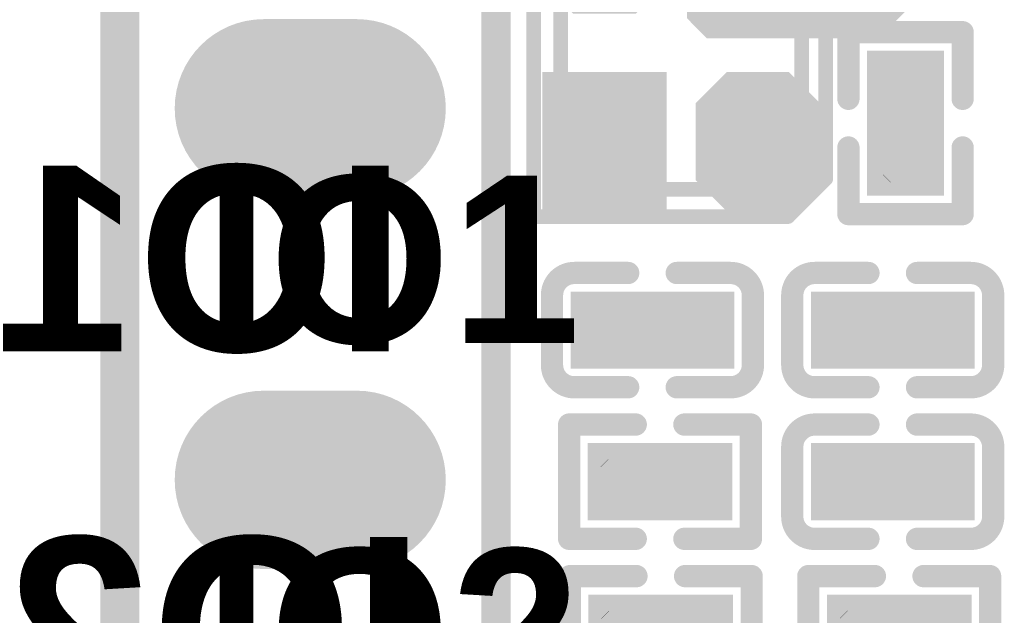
# Model space of a CAD drawing. Header units: inches. Extents: x 0.993 to 1.777, y -0.01 to 0.861.
# Tile 2 of 13: x 1.012 to 1.277, y 0.219 to 0.379. Entities that reach past the tile are written whole.
import ezdxf

# ---------------------------------------------------------------- set-up
doc = ezdxf.new("R2010")
doc.units = ezdxf.units.IN
doc.header["$MEASUREMENT"] = 0
for name, color, linetype in [('Bottom Layer', 5, 'Continuous'), ('Bottom Overlay', 54, 'Continuous'), ('Bottom Solder', 6, 'Continuous'), ('GND', 76, 'Continuous'), ('Keep-Out Layer', 6, 'Continuous'), ('Mechanical 15', 56, 'Continuous'), ('Mechanical 4', 56, 'Continuous'), ('Mechanical 5', 56, 'Continuous'), ('Multi-Layer', 9, 'Continuous'), ('Pad Holes', 156, 'Continuous'), ('Top Layer', 1, 'Continuous'), ('Top Overlay', 2, 'Continuous'), ('Top Paste', 8, 'Continuous'), ('Top Solder', 216, 'Continuous'), ('VCC', 16, 'Continuous')]:
    doc.layers.add(name, color=color, linetype=linetype)
doc.styles.add('Arial_Bold', font='txt', dxfattribs={"height": 0.2})

# ---------------------------------------------------------------- blocks, each defined once
blk = doc.blocks.new('R0201_2')
at = {"layer": 'Mechanical 4'}
blk.add_hatch(color=56, dxfattribs=at).paths.add_polyline_path([(0.01252, 0.00591), (0.01252, -0.0059), (-0.01111, -0.0059), (-0.01111, 0.00591)])
at = {"layer": 'Mechanical 5'}
for points in [[(-0.01111, 0.00591), (-0.01111, -0.0059), (-0.0052, -0.0059), (-0.0052, 0.00591)], [(0.01252, 0.00591), (0.01252, -0.0059), (0.00661, -0.0059), (0.00661, 0.00591)]]:
    blk.add_hatch(color=56, dxfattribs=at).paths.add_polyline_path(points)
at = {"layer": 'Top Layer'}
for points in [[(-0.01477, 0.00638), (-0.00284, 0.00638), (-0.00284, -0.00638), (-0.01477, -0.00638)], [(0.00425, 0.00638), (0.01618, 0.00638), (0.01618, -0.00638), (0.00425, -0.00638)]]:
    blk.add_hatch(color=1, dxfattribs=at).paths.add_polyline_path(points)
at = {"layer": 'Top Paste'}
for points in [[(-0.01477, 0.00638), (-0.00284, 0.00638), (-0.00284, -0.00638), (-0.01477, -0.00638)], [(-0.00248, 0.00543), (-0.00248, -0.00543), (-0.00343, -0.00638), (-0.01383, -0.00638), (-0.01477, -0.00543), (-0.01477, 0.00543), (-0.01383, 0.00638), (-0.00343, 0.00638)], [(0.00389, 0.00543), (0.00389, -0.00543), (0.00484, -0.00638), (0.01524, -0.00638), (0.01618, -0.00543), (0.01618, 0.00543), (0.01524, 0.00638), (0.00484, 0.00638)], [(0.00425, 0.00638), (0.01618, 0.00638), (0.01618, -0.00638), (0.00425, -0.00638)]]:
    blk.add_hatch(color=8, dxfattribs=at).paths.add_polyline_path(points)
at = {"layer": 'Top Solder'}
for points in [[(-0.01877, 0.01038), (0.00116, 0.01038), (0.00116, -0.01038), (-0.01877, -0.01038)], [(0.00025, 0.01038), (0.02018, 0.01038), (0.02018, -0.01038), (0.00025, -0.01038)]]:
    blk.add_hatch(color=216, dxfattribs=at).paths.add_polyline_path(points)
at = {"layer": 'Mechanical 15'}
blk.add_lwpolyline([(0.01665, -0.004, 0.0001, 0.0001, 0), (0.01465, -0.006, 0.0001, 0.0001, 0)], format="xyseb", dxfattribs=at)
for points in [[(0.01662, -0.004, 0.00005, 0.00005, 1), (0.01667, -0.004, 0.00005, 0.00005, 1)], [(0.01462, -0.006, 0.00005, 0.00005, 1), (0.01467, -0.006, 0.00005, 0.00005, 1)]]:
    blk.add_lwpolyline(points, format="xyseb", close=True, dxfattribs=at)
at = {"layer": 'Top Overlay'}
for points in [[(-0.02377, 0.01538, 0.006, 0.006, 0), (-0.02377, -0.01538, 0.006, 0.006, 0)], [(-0.00584, 0.01538, 0.006, 0.006, 0), (-0.02377, 0.01538, 0.006, 0.006, 0)], [(0.02518, 0.01538, 0.006, 0.006, 0), (0.00725, 0.01538, 0.006, 0.006, 0)], [(0.02518, 0.01538, 0.006, 0.006, 0), (0.02518, -0.01538, 0.006, 0.006, 0)], [(-0.00584, -0.01538, 0.006, 0.006, 0), (-0.02377, -0.01538, 0.006, 0.006, 0)], [(0.02518, -0.01538, 0.006, 0.006, 0), (0.00725, -0.01538, 0.006, 0.006, 0)]]:
    blk.add_lwpolyline(points, format="xyseb", dxfattribs=at)
for points in [[(-0.02527, 0.01538, 0.003, 0.003, 1), (-0.02227, 0.01538, 0.003, 0.003, 1)], [(-0.02527, 0.01538, 0.003, 0.003, 1), (-0.02227, 0.01538, 0.003, 0.003, 1)], [(-0.00734, 0.01538, 0.003, 0.003, 1), (-0.00434, 0.01538, 0.003, 0.003, 1)], [(0.00575, 0.01538, 0.003, 0.003, 1), (0.00875, 0.01538, 0.003, 0.003, 1)], [(0.02368, 0.01538, 0.003, 0.003, 1), (0.02668, 0.01538, 0.003, 0.003, 1)], [(0.02368, 0.01538, 0.003, 0.003, 1), (0.02668, 0.01538, 0.003, 0.003, 1)], [(-0.02527, -0.01538, 0.003, 0.003, 1), (-0.02227, -0.01538, 0.003, 0.003, 1)], [(-0.02527, -0.01538, 0.003, 0.003, 1), (-0.02227, -0.01538, 0.003, 0.003, 1)], [(-0.00734, -0.01538, 0.003, 0.003, 1), (-0.00434, -0.01538, 0.003, 0.003, 1)], [(0.00575, -0.01538, 0.003, 0.003, 1), (0.00875, -0.01538, 0.003, 0.003, 1)], [(0.02368, -0.01538, 0.003, 0.003, 1), (0.02668, -0.01538, 0.003, 0.003, 1)], [(0.02368, -0.01538, 0.003, 0.003, 1), (0.02668, -0.01538, 0.003, 0.003, 1)]]:
    blk.add_lwpolyline(points, format="xyseb", close=True, dxfattribs=at)
blk = doc.blocks.new('C0201_10')
at = {"layer": 'Mechanical 4'}
blk.add_hatch(color=56, dxfattribs=at).paths.add_polyline_path([(0.01166, 0.00521), (0.01166, -0.0066), (-0.01196, -0.0066), (-0.01196, 0.00521)])
at = {"layer": 'Mechanical 5'}
for points in [[(-0.01196, 0.00521), (-0.01196, -0.0066), (-0.00606, -0.0066), (-0.00606, 0.00521)], [(0.01166, 0.00521), (0.01166, -0.0066), (0.00576, -0.0066), (0.00576, 0.00521)]]:
    blk.add_hatch(color=56, dxfattribs=at).paths.add_polyline_path(points)
at = {"layer": 'Top Layer'}
for points in [[(-0.0182, 0.00569), (-0.00369, 0.00569), (-0.00369, -0.00707), (-0.0182, -0.00707)], [(0.00339, 0.00569), (0.0179, 0.00569), (0.0179, -0.00707), (0.00339, -0.00707)]]:
    blk.add_hatch(color=1, dxfattribs=at).paths.add_polyline_path(points)
at = {"layer": 'Top Paste'}
for points in [[(-0.0182, 0.00569), (-0.00369, 0.00569), (-0.00369, -0.00707), (-0.0182, -0.00707)], [(-0.00334, 0.00474), (-0.00334, -0.00612), (-0.00428, -0.00707), (-0.01725, -0.00707), (-0.0182, -0.00612), (-0.0182, 0.00474), (-0.01725, 0.00569), (-0.00428, 0.00569)], [(0.00304, 0.00474), (0.00304, -0.00612), (0.00398, -0.00707), (0.01695, -0.00707), (0.0179, -0.00612), (0.0179, 0.00474), (0.01695, 0.00569), (0.00398, 0.00569)], [(0.00339, 0.00569), (0.0179, 0.00569), (0.0179, -0.00707), (0.00339, -0.00707)]]:
    blk.add_hatch(color=8, dxfattribs=at).paths.add_polyline_path(points)
at = {"layer": 'Top Solder'}
for points in [[(-0.0222, 0.00969), (0.00031, 0.00969), (0.00031, -0.01107), (-0.0222, -0.01107)], [(-0.00061, 0.00969), (0.0219, 0.00969), (0.0219, -0.01107), (-0.00061, -0.01107)]]:
    blk.add_hatch(color=216, dxfattribs=at).paths.add_polyline_path(points)
at = {"layer": 'Top Overlay'}
for points in [[(-0.0272, 0.00869, 0.006, 0.006, -0.414214), (-0.0212, 0.01469, 0.006, 0.006, 0)], [(-0.00669, 0.01469, 0.006, 0.006, 0), (-0.0212, 0.01469, 0.006, 0.006, 0)], [(0.0209, 0.01469, 0.006, 0.006, 0), (0.00639, 0.01469, 0.006, 0.006, 0)], [(0.0209, 0.01469, 0.006, 0.006, -0.414214), (0.0269, 0.00869, 0.006, 0.006, 0)], [(-0.0272, 0.00869, 0.006, 0.006, 0), (-0.0272, -0.01007, 0.006, 0.006, 0)], [(0.0269, 0.00869, 0.006, 0.006, 0), (0.0269, -0.01007, 0.006, 0.006, 0)], [(-0.0212, -0.01607, 0.006, 0.006, -0.414214), (-0.0272, -0.01007, 0.006, 0.006, 0)], [(0.0269, -0.01007, 0.006, 0.006, -0.414214), (0.0209, -0.01607, 0.006, 0.006, 0)], [(-0.00669, -0.01607, 0.006, 0.006, 0), (-0.0212, -0.01607, 0.006, 0.006, 0)], [(0.0209, -0.01607, 0.006, 0.006, 0), (0.00639, -0.01607, 0.006, 0.006, 0)]]:
    blk.add_lwpolyline(points, format="xyseb", dxfattribs=at)
for points in [[(-0.0227, 0.01469, 0.003, 0.003, 1), (-0.0197, 0.01469, 0.003, 0.003, 1)], [(-0.0227, 0.01469, 0.003, 0.003, 1), (-0.0197, 0.01469, 0.003, 0.003, 1)], [(-0.00819, 0.01469, 0.003, 0.003, 1), (-0.00519, 0.01469, 0.003, 0.003, 1)], [(0.00489, 0.01469, 0.003, 0.003, 1), (0.00789, 0.01469, 0.003, 0.003, 1)], [(0.0194, 0.01469, 0.003, 0.003, 1), (0.0224, 0.01469, 0.003, 0.003, 1)], [(0.0194, 0.01469, 0.003, 0.003, 1), (0.0224, 0.01469, 0.003, 0.003, 1)], [(-0.0287, 0.00869, 0.003, 0.003, 1), (-0.0257, 0.00869, 0.003, 0.003, 1)], [(-0.0287, 0.00869, 0.003, 0.003, 1), (-0.0257, 0.00869, 0.003, 0.003, 1)], [(0.0254, 0.00869, 0.003, 0.003, 1), (0.0284, 0.00869, 0.003, 0.003, 1)], [(0.0254, 0.00869, 0.003, 0.003, 1), (0.0284, 0.00869, 0.003, 0.003, 1)], [(-0.0287, -0.01007, 0.003, 0.003, 1), (-0.0257, -0.01007, 0.003, 0.003, 1)], [(-0.0287, -0.01007, 0.003, 0.003, 1), (-0.0257, -0.01007, 0.003, 0.003, 1)], [(0.0254, -0.01007, 0.003, 0.003, 1), (0.0284, -0.01007, 0.003, 0.003, 1)], [(0.0254, -0.01007, 0.003, 0.003, 1), (0.0284, -0.01007, 0.003, 0.003, 1)], [(-0.0227, -0.01607, 0.003, 0.003, 1), (-0.0197, -0.01607, 0.003, 0.003, 1)], [(-0.0227, -0.01607, 0.003, 0.003, 1), (-0.0197, -0.01607, 0.003, 0.003, 1)], [(-0.00819, -0.01607, 0.003, 0.003, 1), (-0.00519, -0.01607, 0.003, 0.003, 1)], [(0.00489, -0.01607, 0.003, 0.003, 1), (0.00789, -0.01607, 0.003, 0.003, 1)], [(0.0194, -0.01607, 0.003, 0.003, 1), (0.0224, -0.01607, 0.003, 0.003, 1)], [(0.0194, -0.01607, 0.003, 0.003, 1), (0.0224, -0.01607, 0.003, 0.003, 1)]]:
    blk.add_lwpolyline(points, format="xyseb", close=True, dxfattribs=at)
blk = doc.blocks.new('C0201_15')
at = {"layer": 'Mechanical 4'}
blk.add_hatch(color=56, dxfattribs=at).paths.add_polyline_path([(0.01166, 0.00521), (0.01166, -0.0066), (-0.01196, -0.0066), (-0.01196, 0.00521)])
at = {"layer": 'Mechanical 5'}
for points in [[(-0.01196, 0.00521), (-0.01196, -0.0066), (-0.00606, -0.0066), (-0.00606, 0.00521)], [(0.01166, 0.00521), (0.01166, -0.0066), (0.00576, -0.0066), (0.00576, 0.00521)]]:
    blk.add_hatch(color=56, dxfattribs=at).paths.add_polyline_path(points)
at = {"layer": 'Top Layer'}
for points in [[(-0.0182, 0.00569), (-0.00369, 0.00569), (-0.00369, -0.00707), (-0.0182, -0.00707)], [(0.00339, 0.00569), (0.0179, 0.00569), (0.0179, -0.00707), (0.00339, -0.00707)]]:
    blk.add_hatch(color=1, dxfattribs=at).paths.add_polyline_path(points)
at = {"layer": 'Top Paste'}
for points in [[(-0.0182, 0.00569), (-0.00369, 0.00569), (-0.00369, -0.00707), (-0.0182, -0.00707)], [(-0.00334, 0.00474), (-0.00334, -0.00612), (-0.00428, -0.00707), (-0.01725, -0.00707), (-0.0182, -0.00612), (-0.0182, 0.00474), (-0.01725, 0.00569), (-0.00428, 0.00569)], [(0.00304, 0.00474), (0.00304, -0.00612), (0.00398, -0.00707), (0.01695, -0.00707), (0.0179, -0.00612), (0.0179, 0.00474), (0.01695, 0.00569), (0.00398, 0.00569)], [(0.00339, 0.00569), (0.0179, 0.00569), (0.0179, -0.00707), (0.00339, -0.00707)]]:
    blk.add_hatch(color=8, dxfattribs=at).paths.add_polyline_path(points)
at = {"layer": 'Top Solder'}
for points in [[(-0.0222, 0.00969), (0.00031, 0.00969), (0.00031, -0.01107), (-0.0222, -0.01107)], [(-0.00061, 0.00969), (0.0219, 0.00969), (0.0219, -0.01107), (-0.00061, -0.01107)]]:
    blk.add_hatch(color=216, dxfattribs=at).paths.add_polyline_path(points)
at = {"layer": 'Top Overlay'}
for points in [[(-0.0272, 0.00869, 0.006, 0.006, -0.414214), (-0.0212, 0.01469, 0.006, 0.006, 0)], [(-0.00669, 0.01469, 0.006, 0.006, 0), (-0.0212, 0.01469, 0.006, 0.006, 0)], [(0.0209, 0.01469, 0.006, 0.006, 0), (0.00639, 0.01469, 0.006, 0.006, 0)], [(0.0209, 0.01469, 0.006, 0.006, -0.414214), (0.0269, 0.00869, 0.006, 0.006, 0)], [(-0.0272, 0.00869, 0.006, 0.006, 0), (-0.0272, -0.01007, 0.006, 0.006, 0)], [(0.0269, 0.00869, 0.006, 0.006, 0), (0.0269, -0.01007, 0.006, 0.006, 0)], [(-0.0212, -0.01607, 0.006, 0.006, -0.414214), (-0.0272, -0.01007, 0.006, 0.006, 0)], [(0.0269, -0.01007, 0.006, 0.006, -0.414214), (0.0209, -0.01607, 0.006, 0.006, 0)], [(-0.00669, -0.01607, 0.006, 0.006, 0), (-0.0212, -0.01607, 0.006, 0.006, 0)], [(0.0209, -0.01607, 0.006, 0.006, 0), (0.00639, -0.01607, 0.006, 0.006, 0)]]:
    blk.add_lwpolyline(points, format="xyseb", dxfattribs=at)
for points in [[(-0.0227, 0.01469, 0.003, 0.003, 1), (-0.0197, 0.01469, 0.003, 0.003, 1)], [(-0.0227, 0.01469, 0.003, 0.003, 1), (-0.0197, 0.01469, 0.003, 0.003, 1)], [(-0.00819, 0.01469, 0.003, 0.003, 1), (-0.00519, 0.01469, 0.003, 0.003, 1)], [(0.00489, 0.01469, 0.003, 0.003, 1), (0.00789, 0.01469, 0.003, 0.003, 1)], [(0.0194, 0.01469, 0.003, 0.003, 1), (0.0224, 0.01469, 0.003, 0.003, 1)], [(0.0194, 0.01469, 0.003, 0.003, 1), (0.0224, 0.01469, 0.003, 0.003, 1)], [(-0.0287, 0.00869, 0.003, 0.003, 1), (-0.0257, 0.00869, 0.003, 0.003, 1)], [(-0.0287, 0.00869, 0.003, 0.003, 1), (-0.0257, 0.00869, 0.003, 0.003, 1)], [(0.0254, 0.00869, 0.003, 0.003, 1), (0.0284, 0.00869, 0.003, 0.003, 1)], [(0.0254, 0.00869, 0.003, 0.003, 1), (0.0284, 0.00869, 0.003, 0.003, 1)], [(-0.0287, -0.01007, 0.003, 0.003, 1), (-0.0257, -0.01007, 0.003, 0.003, 1)], [(-0.0287, -0.01007, 0.003, 0.003, 1), (-0.0257, -0.01007, 0.003, 0.003, 1)], [(0.0254, -0.01007, 0.003, 0.003, 1), (0.0284, -0.01007, 0.003, 0.003, 1)], [(0.0254, -0.01007, 0.003, 0.003, 1), (0.0284, -0.01007, 0.003, 0.003, 1)], [(-0.0227, -0.01607, 0.003, 0.003, 1), (-0.0197, -0.01607, 0.003, 0.003, 1)], [(-0.0227, -0.01607, 0.003, 0.003, 1), (-0.0197, -0.01607, 0.003, 0.003, 1)], [(-0.00819, -0.01607, 0.003, 0.003, 1), (-0.00519, -0.01607, 0.003, 0.003, 1)], [(0.00489, -0.01607, 0.003, 0.003, 1), (0.00789, -0.01607, 0.003, 0.003, 1)], [(0.0194, -0.01607, 0.003, 0.003, 1), (0.0224, -0.01607, 0.003, 0.003, 1)], [(0.0194, -0.01607, 0.003, 0.003, 1), (0.0224, -0.01607, 0.003, 0.003, 1)]]:
    blk.add_lwpolyline(points, format="xyseb", close=True, dxfattribs=at)
blk = doc.blocks.new('C0201_16')
at = {"layer": 'Mechanical 4'}
blk.add_hatch(color=56, dxfattribs=at).paths.add_polyline_path([(0.01166, 0.00521), (0.01166, -0.0066), (-0.01196, -0.0066), (-0.01196, 0.00521)])
at = {"layer": 'Mechanical 5'}
for points in [[(-0.01196, 0.00521), (-0.01196, -0.0066), (-0.00606, -0.0066), (-0.00606, 0.00521)], [(0.01166, 0.00521), (0.01166, -0.0066), (0.00576, -0.0066), (0.00576, 0.00521)]]:
    blk.add_hatch(color=56, dxfattribs=at).paths.add_polyline_path(points)
at = {"layer": 'Top Layer'}
for points in [[(-0.0182, 0.00569), (-0.00369, 0.00569), (-0.00369, -0.00707), (-0.0182, -0.00707)], [(0.00339, 0.00569), (0.0179, 0.00569), (0.0179, -0.00707), (0.00339, -0.00707)]]:
    blk.add_hatch(color=1, dxfattribs=at).paths.add_polyline_path(points)
at = {"layer": 'Top Paste'}
for points in [[(-0.0182, 0.00569), (-0.00369, 0.00569), (-0.00369, -0.00707), (-0.0182, -0.00707)], [(-0.00334, 0.00474), (-0.00334, -0.00612), (-0.00428, -0.00707), (-0.01725, -0.00707), (-0.0182, -0.00612), (-0.0182, 0.00474), (-0.01725, 0.00569), (-0.00428, 0.00569)], [(0.00304, 0.00474), (0.00304, -0.00612), (0.00398, -0.00707), (0.01695, -0.00707), (0.0179, -0.00612), (0.0179, 0.00474), (0.01695, 0.00569), (0.00398, 0.00569)], [(0.00339, 0.00569), (0.0179, 0.00569), (0.0179, -0.00707), (0.00339, -0.00707)]]:
    blk.add_hatch(color=8, dxfattribs=at).paths.add_polyline_path(points)
at = {"layer": 'Top Solder'}
for points in [[(-0.0222, 0.00969), (0.00031, 0.00969), (0.00031, -0.01107), (-0.0222, -0.01107)], [(-0.00061, 0.00969), (0.0219, 0.00969), (0.0219, -0.01107), (-0.00061, -0.01107)]]:
    blk.add_hatch(color=216, dxfattribs=at).paths.add_polyline_path(points)
at = {"layer": 'Top Overlay'}
for points in [[(-0.0272, 0.00869, 0.006, 0.006, -0.414214), (-0.0212, 0.01469, 0.006, 0.006, 0)], [(-0.00669, 0.01469, 0.006, 0.006, 0), (-0.0212, 0.01469, 0.006, 0.006, 0)], [(0.0209, 0.01469, 0.006, 0.006, 0), (0.00639, 0.01469, 0.006, 0.006, 0)], [(0.0209, 0.01469, 0.006, 0.006, -0.414214), (0.0269, 0.00869, 0.006, 0.006, 0)], [(-0.0272, 0.00869, 0.006, 0.006, 0), (-0.0272, -0.01007, 0.006, 0.006, 0)], [(0.0269, 0.00869, 0.006, 0.006, 0), (0.0269, -0.01007, 0.006, 0.006, 0)], [(-0.0212, -0.01607, 0.006, 0.006, -0.414214), (-0.0272, -0.01007, 0.006, 0.006, 0)], [(0.0269, -0.01007, 0.006, 0.006, -0.414214), (0.0209, -0.01607, 0.006, 0.006, 0)], [(-0.00669, -0.01607, 0.006, 0.006, 0), (-0.0212, -0.01607, 0.006, 0.006, 0)], [(0.0209, -0.01607, 0.006, 0.006, 0), (0.00639, -0.01607, 0.006, 0.006, 0)]]:
    blk.add_lwpolyline(points, format="xyseb", dxfattribs=at)
for points in [[(-0.0227, 0.01469, 0.003, 0.003, 1), (-0.0197, 0.01469, 0.003, 0.003, 1)], [(-0.0227, 0.01469, 0.003, 0.003, 1), (-0.0197, 0.01469, 0.003, 0.003, 1)], [(-0.00819, 0.01469, 0.003, 0.003, 1), (-0.00519, 0.01469, 0.003, 0.003, 1)], [(0.00489, 0.01469, 0.003, 0.003, 1), (0.00789, 0.01469, 0.003, 0.003, 1)], [(0.0194, 0.01469, 0.003, 0.003, 1), (0.0224, 0.01469, 0.003, 0.003, 1)], [(0.0194, 0.01469, 0.003, 0.003, 1), (0.0224, 0.01469, 0.003, 0.003, 1)], [(-0.0287, 0.00869, 0.003, 0.003, 1), (-0.0257, 0.00869, 0.003, 0.003, 1)], [(-0.0287, 0.00869, 0.003, 0.003, 1), (-0.0257, 0.00869, 0.003, 0.003, 1)], [(0.0254, 0.00869, 0.003, 0.003, 1), (0.0284, 0.00869, 0.003, 0.003, 1)], [(0.0254, 0.00869, 0.003, 0.003, 1), (0.0284, 0.00869, 0.003, 0.003, 1)], [(-0.0287, -0.01007, 0.003, 0.003, 1), (-0.0257, -0.01007, 0.003, 0.003, 1)], [(-0.0287, -0.01007, 0.003, 0.003, 1), (-0.0257, -0.01007, 0.003, 0.003, 1)], [(0.0254, -0.01007, 0.003, 0.003, 1), (0.0284, -0.01007, 0.003, 0.003, 1)], [(0.0254, -0.01007, 0.003, 0.003, 1), (0.0284, -0.01007, 0.003, 0.003, 1)], [(-0.0227, -0.01607, 0.003, 0.003, 1), (-0.0197, -0.01607, 0.003, 0.003, 1)], [(-0.0227, -0.01607, 0.003, 0.003, 1), (-0.0197, -0.01607, 0.003, 0.003, 1)], [(-0.00819, -0.01607, 0.003, 0.003, 1), (-0.00519, -0.01607, 0.003, 0.003, 1)], [(0.00489, -0.01607, 0.003, 0.003, 1), (0.00789, -0.01607, 0.003, 0.003, 1)], [(0.0194, -0.01607, 0.003, 0.003, 1), (0.0224, -0.01607, 0.003, 0.003, 1)], [(0.0194, -0.01607, 0.003, 0.003, 1), (0.0224, -0.01607, 0.003, 0.003, 1)]]:
    blk.add_lwpolyline(points, format="xyseb", close=True, dxfattribs=at)
blk = doc.blocks.new('SIP8_B_21')
at = {"layer": 'Bottom Layer'}
h = blk.add_hatch(color=5, dxfattribs=at)
edge = h.paths.add_edge_path()
edge.add_arc((-0.0125, 0.5), 0.02, 90, 270)
edge.add_line((-0.0125, 0.48), (0.0125, 0.48))
edge.add_arc((0.0125, 0.5), 0.02, 270, 450)
edge.add_line((0.0125, 0.52), (-0.0125, 0.52))
h = blk.add_hatch(color=5, dxfattribs=at)
edge = h.paths.add_edge_path()
edge.add_arc((-0.0125, 0.4), 0.02, 90, 270)
edge.add_line((-0.0125, 0.38), (0.0125, 0.38))
edge.add_arc((0.0125, 0.4), 0.02, 270, 450)
edge.add_line((0.0125, 0.42), (-0.0125, 0.42))
at = {"layer": 'Bottom Solder'}
h = blk.add_hatch(color=6, dxfattribs=at)
edge = h.paths.add_edge_path()
edge.add_arc((-0.0125, 0.5), 0.024, 90, 270)
edge.add_line((-0.0125, 0.476), (0.0125, 0.476))
edge.add_arc((0.0125, 0.5), 0.024, 270, 450)
edge.add_line((0.0125, 0.524), (-0.0125, 0.524))
h = blk.add_hatch(color=6, dxfattribs=at)
edge = h.paths.add_edge_path()
edge.add_arc((-0.0125, 0.4), 0.024, 90, 270)
edge.add_line((-0.0125, 0.376), (0.0125, 0.376))
edge.add_arc((0.0125, 0.4), 0.024, 270, 450)
edge.add_line((0.0125, 0.424), (-0.0125, 0.424))
at = {"layer": 'GND'}
h = blk.add_hatch(color=76, dxfattribs=at)
edge = h.paths.add_edge_path()
edge.add_arc((-0.0125, 0.5), 0.02, 90, 270)
edge.add_line((-0.0125, 0.48), (0.0125, 0.48))
edge.add_arc((0.0125, 0.5), 0.02, 270, 450)
edge.add_line((0.0125, 0.52), (-0.0125, 0.52))
h = blk.add_hatch(color=76, dxfattribs=at)
edge = h.paths.add_edge_path()
edge.add_arc((-0.0125, 0.4), 0.02, 90, 270)
edge.add_line((-0.0125, 0.38), (0.0125, 0.38))
edge.add_arc((0.0125, 0.4), 0.02, 270, 450)
edge.add_line((0.0125, 0.42), (-0.0125, 0.42))
at = {"layer": 'Multi-Layer'}
h = blk.add_hatch(color=9, dxfattribs=at)
edge = h.paths.add_edge_path()
edge.add_arc((-0.0125, 0.5), 0.02, 90, 270)
edge.add_line((-0.0125, 0.48), (0.0125, 0.48))
edge.add_arc((0.0125, 0.5), 0.02, 270, 450)
edge.add_line((0.0125, 0.52), (-0.0125, 0.52))
h = blk.add_hatch(color=9, dxfattribs=at)
edge = h.paths.add_edge_path()
edge.add_arc((-0.0125, 0.4), 0.02, 90, 270)
edge.add_line((-0.0125, 0.38), (0.0125, 0.38))
edge.add_arc((0.0125, 0.4), 0.02, 270, 450)
edge.add_line((0.0125, 0.42), (-0.0125, 0.42))
at = {"layer": 'Pad Holes'}
h = blk.add_hatch(color=7, dxfattribs=at)
edge = h.paths.add_edge_path()
edge.add_arc((0, 0.5), 0.0175, 0, 360)
h = blk.add_hatch(color=7, dxfattribs=at)
edge = h.paths.add_edge_path()
edge.add_arc((0, 0.4), 0.0175, 0, 360)
at = {"layer": 'Top Layer'}
h = blk.add_hatch(color=1, dxfattribs=at)
edge = h.paths.add_edge_path()
edge.add_arc((-0.0125, 0.5), 0.02, 90, 270)
edge.add_line((-0.0125, 0.48), (0.0125, 0.48))
edge.add_arc((0.0125, 0.5), 0.02, 270, 450)
edge.add_line((0.0125, 0.52), (-0.0125, 0.52))
h = blk.add_hatch(color=1, dxfattribs=at)
edge = h.paths.add_edge_path()
edge.add_arc((-0.0125, 0.4), 0.02, 90, 270)
edge.add_line((-0.0125, 0.38), (0.0125, 0.38))
edge.add_arc((0.0125, 0.4), 0.02, 270, 450)
edge.add_line((0.0125, 0.42), (-0.0125, 0.42))
at = {"layer": 'Top Solder'}
h = blk.add_hatch(color=216, dxfattribs=at)
edge = h.paths.add_edge_path()
edge.add_arc((-0.0125, 0.5), 0.024, 90, 270)
edge.add_line((-0.0125, 0.476), (0.0125, 0.476))
edge.add_arc((0.0125, 0.5), 0.024, 270, 450)
edge.add_line((0.0125, 0.524), (-0.0125, 0.524))
h = blk.add_hatch(color=216, dxfattribs=at)
edge = h.paths.add_edge_path()
edge.add_arc((-0.0125, 0.4), 0.024, 90, 270)
edge.add_line((-0.0125, 0.376), (0.0125, 0.376))
edge.add_arc((0.0125, 0.4), 0.024, 270, 450)
edge.add_line((0.0125, 0.424), (-0.0125, 0.424))
at = {"layer": 'VCC'}
h = blk.add_hatch(color=16, dxfattribs=at)
edge = h.paths.add_edge_path()
edge.add_arc((-0.0125, 0.5), 0.02, 90, 270)
edge.add_line((-0.0125, 0.48), (0.0125, 0.48))
edge.add_arc((0.0125, 0.5), 0.02, 270, 450)
edge.add_line((0.0125, 0.52), (-0.0125, 0.52))
h = blk.add_hatch(color=16, dxfattribs=at)
edge = h.paths.add_edge_path()
edge.add_arc((-0.0125, 0.4), 0.02, 90, 270)
edge.add_line((-0.0125, 0.38), (0.0125, 0.38))
edge.add_arc((0.0125, 0.4), 0.02, 270, 450)
edge.add_line((0.0125, 0.42), (-0.0125, 0.42))
at = {"layer": 'Top Overlay'}
for points in [[(-0.05, 0.76117, 0.00787, 0.00787, 0), (-0.05, -0.06143, 0.00787, 0.00787, 0)], [(0.05, 0.76117, 0.00787, 0.00787, 0), (0.05, -0.06143, 0.00787, 0.00787, 0)]]:
    blk.add_lwpolyline(points, format="xyseb", dxfattribs=at)
blk = doc.blocks.new('R0201_23')
at = {"layer": 'Mechanical 4'}
blk.add_hatch(color=56, dxfattribs=at).paths.add_polyline_path([(0.01252, 0.00591), (0.01252, -0.0059), (-0.01111, -0.0059), (-0.01111, 0.00591)])
at = {"layer": 'Mechanical 5'}
for points in [[(-0.01111, 0.00591), (-0.01111, -0.0059), (-0.0052, -0.0059), (-0.0052, 0.00591)], [(0.01252, 0.00591), (0.01252, -0.0059), (0.00661, -0.0059), (0.00661, 0.00591)]]:
    blk.add_hatch(color=56, dxfattribs=at).paths.add_polyline_path(points)
at = {"layer": 'Top Layer'}
for points in [[(-0.01477, 0.00638), (-0.00284, 0.00638), (-0.00284, -0.00638), (-0.01477, -0.00638)], [(0.00425, 0.00638), (0.01618, 0.00638), (0.01618, -0.00638), (0.00425, -0.00638)]]:
    blk.add_hatch(color=1, dxfattribs=at).paths.add_polyline_path(points)
at = {"layer": 'Top Paste'}
for points in [[(-0.01477, 0.00638), (-0.00284, 0.00638), (-0.00284, -0.00638), (-0.01477, -0.00638)], [(-0.00248, 0.00543), (-0.00248, -0.00543), (-0.00343, -0.00638), (-0.01383, -0.00638), (-0.01477, -0.00543), (-0.01477, 0.00543), (-0.01383, 0.00638), (-0.00343, 0.00638)], [(0.00389, 0.00543), (0.00389, -0.00543), (0.00484, -0.00638), (0.01524, -0.00638), (0.01618, -0.00543), (0.01618, 0.00543), (0.01524, 0.00638), (0.00484, 0.00638)], [(0.00425, 0.00638), (0.01618, 0.00638), (0.01618, -0.00638), (0.00425, -0.00638)]]:
    blk.add_hatch(color=8, dxfattribs=at).paths.add_polyline_path(points)
at = {"layer": 'Top Solder'}
for points in [[(-0.01877, 0.01038), (0.00116, 0.01038), (0.00116, -0.01038), (-0.01877, -0.01038)], [(0.00025, 0.01038), (0.02018, 0.01038), (0.02018, -0.01038), (0.00025, -0.01038)]]:
    blk.add_hatch(color=216, dxfattribs=at).paths.add_polyline_path(points)
at = {"layer": 'Mechanical 15'}
blk.add_lwpolyline([(0.01465, -0.006, 0.0001, 0.0001, 0), (0.01665, -0.004, 0.0001, 0.0001, 0)], format="xyseb", dxfattribs=at)
for points in [[(0.01662, -0.004, 0.00005, 0.00005, 1), (0.01667, -0.004, 0.00005, 0.00005, 1)], [(0.01462, -0.006, 0.00005, 0.00005, 1), (0.01467, -0.006, 0.00005, 0.00005, 1)]]:
    blk.add_lwpolyline(points, format="xyseb", close=True, dxfattribs=at)
at = {"layer": 'Top Overlay'}
for points in [[(-0.02377, -0.01538, 0.006, 0.006, 0), (-0.02377, 0.01538, 0.006, 0.006, 0)], [(-0.00584, 0.01538, 0.006, 0.006, 0), (-0.02377, 0.01538, 0.006, 0.006, 0)], [(0.02518, 0.01538, 0.006, 0.006, 0), (0.00725, 0.01538, 0.006, 0.006, 0)], [(0.02518, -0.01538, 0.006, 0.006, 0), (0.02518, 0.01538, 0.006, 0.006, 0)], [(-0.00584, -0.01538, 0.006, 0.006, 0), (-0.02377, -0.01538, 0.006, 0.006, 0)], [(0.02518, -0.01538, 0.006, 0.006, 0), (0.00725, -0.01538, 0.006, 0.006, 0)]]:
    blk.add_lwpolyline(points, format="xyseb", dxfattribs=at)
for points in [[(-0.02527, 0.01538, 0.003, 0.003, 1), (-0.02227, 0.01538, 0.003, 0.003, 1)], [(-0.02527, 0.01538, 0.003, 0.003, 1), (-0.02227, 0.01538, 0.003, 0.003, 1)], [(-0.00734, 0.01538, 0.003, 0.003, 1), (-0.00434, 0.01538, 0.003, 0.003, 1)], [(0.00575, 0.01538, 0.003, 0.003, 1), (0.00875, 0.01538, 0.003, 0.003, 1)], [(0.02368, 0.01538, 0.003, 0.003, 1), (0.02668, 0.01538, 0.003, 0.003, 1)], [(0.02368, 0.01538, 0.003, 0.003, 1), (0.02668, 0.01538, 0.003, 0.003, 1)], [(-0.02527, -0.01538, 0.003, 0.003, 1), (-0.02227, -0.01538, 0.003, 0.003, 1)], [(-0.02527, -0.01538, 0.003, 0.003, 1), (-0.02227, -0.01538, 0.003, 0.003, 1)], [(-0.00734, -0.01538, 0.003, 0.003, 1), (-0.00434, -0.01538, 0.003, 0.003, 1)], [(0.00575, -0.01538, 0.003, 0.003, 1), (0.00875, -0.01538, 0.003, 0.003, 1)], [(0.02368, -0.01538, 0.003, 0.003, 1), (0.02668, -0.01538, 0.003, 0.003, 1)], [(0.02368, -0.01538, 0.003, 0.003, 1), (0.02668, -0.01538, 0.003, 0.003, 1)]]:
    blk.add_lwpolyline(points, format="xyseb", close=True, dxfattribs=at)
blk = doc.blocks.new('R0201_29')
at = {"layer": 'Mechanical 4'}
blk.add_hatch(color=56, dxfattribs=at).paths.add_polyline_path([(0.01252, 0.00591), (0.01252, -0.0059), (-0.01111, -0.0059), (-0.01111, 0.00591)])
at = {"layer": 'Mechanical 5'}
for points in [[(-0.01111, 0.00591), (-0.01111, -0.0059), (-0.0052, -0.0059), (-0.0052, 0.00591)], [(0.01252, 0.00591), (0.01252, -0.0059), (0.00661, -0.0059), (0.00661, 0.00591)]]:
    blk.add_hatch(color=56, dxfattribs=at).paths.add_polyline_path(points)
at = {"layer": 'Top Layer'}
for points in [[(-0.01477, 0.00638), (-0.00284, 0.00638), (-0.00284, -0.00638), (-0.01477, -0.00638)], [(0.00425, 0.00638), (0.01618, 0.00638), (0.01618, -0.00638), (0.00425, -0.00638)]]:
    blk.add_hatch(color=1, dxfattribs=at).paths.add_polyline_path(points)
at = {"layer": 'Top Paste'}
for points in [[(-0.01477, 0.00638), (-0.00284, 0.00638), (-0.00284, -0.00638), (-0.01477, -0.00638)], [(-0.00248, 0.00543), (-0.00248, -0.00543), (-0.00343, -0.00638), (-0.01383, -0.00638), (-0.01477, -0.00543), (-0.01477, 0.00543), (-0.01383, 0.00638), (-0.00343, 0.00638)], [(0.00389, 0.00543), (0.00389, -0.00543), (0.00484, -0.00638), (0.01524, -0.00638), (0.01618, -0.00543), (0.01618, 0.00543), (0.01524, 0.00638), (0.00484, 0.00638)], [(0.00425, 0.00638), (0.01618, 0.00638), (0.01618, -0.00638), (0.00425, -0.00638)]]:
    blk.add_hatch(color=8, dxfattribs=at).paths.add_polyline_path(points)
at = {"layer": 'Top Solder'}
for points in [[(-0.01877, 0.01038), (0.00116, 0.01038), (0.00116, -0.01038), (-0.01877, -0.01038)], [(0.00025, 0.01038), (0.02018, 0.01038), (0.02018, -0.01038), (0.00025, -0.01038)]]:
    blk.add_hatch(color=216, dxfattribs=at).paths.add_polyline_path(points)
at = {"layer": 'Mechanical 15'}
blk.add_lwpolyline([(0.01665, -0.004, 0.0001, 0.0001, 0), (0.01465, -0.006, 0.0001, 0.0001, 0)], format="xyseb", dxfattribs=at)
for points in [[(0.01662, -0.004, 0.00005, 0.00005, 1), (0.01667, -0.004, 0.00005, 0.00005, 1)], [(0.01462, -0.006, 0.00005, 0.00005, 1), (0.01467, -0.006, 0.00005, 0.00005, 1)]]:
    blk.add_lwpolyline(points, format="xyseb", close=True, dxfattribs=at)
at = {"layer": 'Top Overlay'}
for points in [[(-0.00584, 0.01538, 0.006, 0.006, 0), (-0.02377, 0.01538, 0.006, 0.006, 0)], [(-0.02377, 0.01538, 0.006, 0.006, 0), (-0.02377, -0.01538, 0.006, 0.006, 0)], [(0.02518, 0.01538, 0.006, 0.006, 0), (0.00725, 0.01538, 0.006, 0.006, 0)], [(0.02518, 0.01538, 0.006, 0.006, 0), (0.02518, -0.01538, 0.006, 0.006, 0)], [(-0.00584, -0.01538, 0.006, 0.006, 0), (-0.02377, -0.01538, 0.006, 0.006, 0)], [(0.02518, -0.01538, 0.006, 0.006, 0), (0.00725, -0.01538, 0.006, 0.006, 0)]]:
    blk.add_lwpolyline(points, format="xyseb", dxfattribs=at)
for points in [[(-0.02527, 0.01538, 0.003, 0.003, 1), (-0.02227, 0.01538, 0.003, 0.003, 1)], [(-0.02527, 0.01538, 0.003, 0.003, 1), (-0.02227, 0.01538, 0.003, 0.003, 1)], [(-0.00734, 0.01538, 0.003, 0.003, 1), (-0.00434, 0.01538, 0.003, 0.003, 1)], [(0.00575, 0.01538, 0.003, 0.003, 1), (0.00875, 0.01538, 0.003, 0.003, 1)], [(0.02368, 0.01538, 0.003, 0.003, 1), (0.02668, 0.01538, 0.003, 0.003, 1)], [(0.02368, 0.01538, 0.003, 0.003, 1), (0.02668, 0.01538, 0.003, 0.003, 1)], [(-0.02527, -0.01538, 0.003, 0.003, 1), (-0.02227, -0.01538, 0.003, 0.003, 1)], [(-0.02527, -0.01538, 0.003, 0.003, 1), (-0.02227, -0.01538, 0.003, 0.003, 1)], [(-0.00734, -0.01538, 0.003, 0.003, 1), (-0.00434, -0.01538, 0.003, 0.003, 1)], [(0.00575, -0.01538, 0.003, 0.003, 1), (0.00875, -0.01538, 0.003, 0.003, 1)], [(0.02368, -0.01538, 0.003, 0.003, 1), (0.02668, -0.01538, 0.003, 0.003, 1)], [(0.02368, -0.01538, 0.003, 0.003, 1), (0.02668, -0.01538, 0.003, 0.003, 1)]]:
    blk.add_lwpolyline(points, format="xyseb", close=True, dxfattribs=at)
blk = doc.blocks.new('R0201_32')
at = {"layer": 'Mechanical 4'}
blk.add_hatch(color=56, dxfattribs=at).paths.add_polyline_path([(0.01252, 0.00591), (0.01252, -0.0059), (-0.01111, -0.0059), (-0.01111, 0.00591)])
at = {"layer": 'Mechanical 5'}
for points in [[(-0.01111, 0.00591), (-0.01111, -0.0059), (-0.0052, -0.0059), (-0.0052, 0.00591)], [(0.01252, 0.00591), (0.01252, -0.0059), (0.00661, -0.0059), (0.00661, 0.00591)]]:
    blk.add_hatch(color=56, dxfattribs=at).paths.add_polyline_path(points)
at = {"layer": 'Top Layer'}
for points in [[(-0.01477, 0.00638), (-0.00284, 0.00638), (-0.00284, -0.00638), (-0.01477, -0.00638)], [(0.00425, 0.00638), (0.01618, 0.00638), (0.01618, -0.00638), (0.00425, -0.00638)]]:
    blk.add_hatch(color=1, dxfattribs=at).paths.add_polyline_path(points)
at = {"layer": 'Top Paste'}
for points in [[(-0.01477, 0.00638), (-0.00284, 0.00638), (-0.00284, -0.00638), (-0.01477, -0.00638)], [(-0.00248, 0.00543), (-0.00248, -0.00543), (-0.00343, -0.00638), (-0.01383, -0.00638), (-0.01477, -0.00543), (-0.01477, 0.00543), (-0.01383, 0.00638), (-0.00343, 0.00638)], [(0.00389, 0.00543), (0.00389, -0.00543), (0.00484, -0.00638), (0.01524, -0.00638), (0.01618, -0.00543), (0.01618, 0.00543), (0.01524, 0.00638), (0.00484, 0.00638)], [(0.00425, 0.00638), (0.01618, 0.00638), (0.01618, -0.00638), (0.00425, -0.00638)]]:
    blk.add_hatch(color=8, dxfattribs=at).paths.add_polyline_path(points)
at = {"layer": 'Top Solder'}
for points in [[(-0.01877, 0.01038), (0.00116, 0.01038), (0.00116, -0.01038), (-0.01877, -0.01038)], [(0.00025, 0.01038), (0.02018, 0.01038), (0.02018, -0.01038), (0.00025, -0.01038)]]:
    blk.add_hatch(color=216, dxfattribs=at).paths.add_polyline_path(points)
at = {"layer": 'Mechanical 15'}
blk.add_lwpolyline([(0.01665, -0.004, 0.0001, 0.0001, 0), (0.01465, -0.006, 0.0001, 0.0001, 0)], format="xyseb", dxfattribs=at)
for points in [[(0.01662, -0.004, 0.00005, 0.00005, 1), (0.01667, -0.004, 0.00005, 0.00005, 1)], [(0.01462, -0.006, 0.00005, 0.00005, 1), (0.01467, -0.006, 0.00005, 0.00005, 1)]]:
    blk.add_lwpolyline(points, format="xyseb", close=True, dxfattribs=at)
at = {"layer": 'Top Overlay'}
for points in [[(-0.00584, 0.01538, 0.006, 0.006, 0), (-0.02377, 0.01538, 0.006, 0.006, 0)], [(-0.02377, 0.01538, 0.006, 0.006, 0), (-0.02377, -0.01538, 0.006, 0.006, 0)], [(0.02518, 0.01538, 0.006, 0.006, 0), (0.00725, 0.01538, 0.006, 0.006, 0)], [(0.02518, 0.01538, 0.006, 0.006, 0), (0.02518, -0.01538, 0.006, 0.006, 0)], [(-0.00584, -0.01538, 0.006, 0.006, 0), (-0.02377, -0.01538, 0.006, 0.006, 0)], [(0.02518, -0.01538, 0.006, 0.006, 0), (0.00725, -0.01538, 0.006, 0.006, 0)]]:
    blk.add_lwpolyline(points, format="xyseb", dxfattribs=at)
for points in [[(-0.02527, 0.01538, 0.003, 0.003, 1), (-0.02227, 0.01538, 0.003, 0.003, 1)], [(-0.02527, 0.01538, 0.003, 0.003, 1), (-0.02227, 0.01538, 0.003, 0.003, 1)], [(-0.00734, 0.01538, 0.003, 0.003, 1), (-0.00434, 0.01538, 0.003, 0.003, 1)], [(0.00575, 0.01538, 0.003, 0.003, 1), (0.00875, 0.01538, 0.003, 0.003, 1)], [(0.02368, 0.01538, 0.003, 0.003, 1), (0.02668, 0.01538, 0.003, 0.003, 1)], [(0.02368, 0.01538, 0.003, 0.003, 1), (0.02668, 0.01538, 0.003, 0.003, 1)], [(-0.02527, -0.01538, 0.003, 0.003, 1), (-0.02227, -0.01538, 0.003, 0.003, 1)], [(-0.02527, -0.01538, 0.003, 0.003, 1), (-0.02227, -0.01538, 0.003, 0.003, 1)], [(-0.00734, -0.01538, 0.003, 0.003, 1), (-0.00434, -0.01538, 0.003, 0.003, 1)], [(0.00575, -0.01538, 0.003, 0.003, 1), (0.00875, -0.01538, 0.003, 0.003, 1)], [(0.02368, -0.01538, 0.003, 0.003, 1), (0.02668, -0.01538, 0.003, 0.003, 1)], [(0.02368, -0.01538, 0.003, 0.003, 1), (0.02668, -0.01538, 0.003, 0.003, 1)]]:
    blk.add_lwpolyline(points, format="xyseb", close=True, dxfattribs=at)
blk = doc.blocks.new('SMD2016_45')
at = {"layer": 'Top Layer'}
for points in [[(-0.04333, 0.03754), (-0.00987, 0.03754), (-0.00987, 0.00802), (-0.04333, 0.00802)], [(0.0359, 0.03754), (0.0172, 0.03754), (0.00982, 0.03016), (0.00982, 0.0154), (0.0172, 0.00802), (0.0359, 0.00802), (0.04328, 0.0154), (0.04328, 0.03016)], [(-0.01725, -0.00379), (-0.03595, -0.00379), (-0.04333, -0.01118), (-0.04333, -0.02594), (-0.03595, -0.03332), (-0.01725, -0.03332), (-0.00987, -0.02594), (-0.00987, -0.01118)], [(0.00917, -0.00456), (0.04264, -0.00456), (0.04264, -0.03409), (0.00917, -0.03409)]]:
    blk.add_hatch(color=1, dxfattribs=at).paths.add_polyline_path(points)
at = {"layer": 'Top Paste'}
for points in [[(-0.04333, 0.03754), (-0.00987, 0.03754), (-0.00987, 0.00802), (-0.04333, 0.00802)], [(0.0359, 0.03754), (0.0172, 0.03754), (0.00982, 0.03016), (0.00982, 0.0154), (0.0172, 0.00802), (0.0359, 0.00802), (0.04328, 0.0154), (0.04328, 0.03016)], [(-0.01725, -0.00379), (-0.03595, -0.00379), (-0.04333, -0.01118), (-0.04333, -0.02594), (-0.03595, -0.03332), (-0.01725, -0.03332), (-0.00987, -0.02594), (-0.00987, -0.01118)], [(0.00917, -0.00456), (0.04264, -0.00456), (0.04264, -0.03409), (0.00917, -0.03409)]]:
    blk.add_hatch(color=8, dxfattribs=at).paths.add_polyline_path(points)
at = {"layer": 'Top Solder'}
for points in [[(-0.04533, 0.03954), (-0.00787, 0.03954), (-0.00787, 0.00602), (-0.04533, 0.00602)], [(0.0369, 0.03954), (0.0162, 0.03954), (0.00782, 0.03116), (0.00782, 0.0144), (0.0162, 0.00602), (0.0369, 0.00602), (0.04528, 0.0144), (0.04528, 0.03116)], [(-0.01625, -0.00179), (-0.03695, -0.00179), (-0.04533, -0.01018), (-0.04533, -0.02694), (-0.03695, -0.03532), (-0.01625, -0.03532), (-0.00787, -0.02694), (-0.00787, -0.01018)], [(0.00717, -0.00256), (0.04464, -0.00256), (0.04464, -0.03609), (0.00717, -0.03609)]]:
    blk.add_hatch(color=216, dxfattribs=at).paths.add_polyline_path(points)
at = {"layer": 'Mechanical 15'}
for points in [[(-0.03939, 0.03459, 0.00394, 0.00394, 0), (0.03935, 0.03459, 0.00394, 0.00394, 0)], [(-0.03939, 0.03459, 0.00394, 0.00394, 0), (-0.03939, -0.03037, 0.00394, 0.00394, 0)], [(0.03935, 0.03459, 0.00394, 0.00394, 0), (0.03935, -0.0303, 0.00394, 0.00394, 0)], [(-0.03939, -0.03037, 0.00394, 0.00394, 0), (0.03935, -0.03037, 0.00394, 0.00394, 0)]]:
    blk.add_lwpolyline(points, format="xyseb", dxfattribs=at)
for points in [[(-0.04038, 0.03459, 0.00197, 0.00197, 1), (-0.03841, 0.03459, 0.00197, 0.00197, 1)], [(-0.04038, 0.03459, 0.00197, 0.00197, 1), (-0.03841, 0.03459, 0.00197, 0.00197, 1)], [(0.03836, 0.03459, 0.00197, 0.00197, 1), (0.04033, 0.03459, 0.00197, 0.00197, 1)], [(0.03836, 0.03459, 0.00197, 0.00197, 1), (0.04033, 0.03459, 0.00197, 0.00197, 1)], [(-0.04038, -0.03037, 0.00197, 0.00197, 1), (-0.03841, -0.03037, 0.00197, 0.00197, 1)], [(-0.04038, -0.03037, 0.00197, 0.00197, 1), (-0.03841, -0.03037, 0.00197, 0.00197, 1)], [(0.03836, -0.0303, 0.00197, 0.00197, 1), (0.04033, -0.0303, 0.00197, 0.00197, 1)], [(0.03836, -0.03037, 0.00197, 0.00197, 1), (0.04033, -0.03037, 0.00197, 0.00197, 1)]]:
    blk.add_lwpolyline(points, format="xyseb", close=True, dxfattribs=at)
at = {"layer": 'Top Overlay'}
for points in [[(-0.04675, 0.04184, 0.00394, 0.00394, 0), (-0.04675, -0.02667, 0.00394, 0.00394, 0)], [(-0.04675, 0.04184, 0.00394, 0.00394, 0), (0.04723, 0.04184, 0.00394, 0.00394, 0)], [(0.04723, 0.04184, 0.00394, 0.00394, 0), (0.04723, -0.03683, 0.00394, 0.00394, 0)], [(-0.04675, -0.02667, 0.00394, 0.00394, 0), (-0.03658, -0.03683, 0.00394, 0.00394, 0)], [(-0.03658, -0.03683, 0.00394, 0.00394, 0), (0.04723, -0.03683, 0.00394, 0.00394, 0)]]:
    blk.add_lwpolyline(points, format="xyseb", dxfattribs=at)
for points in [[(-0.04773, 0.04184, 0.00197, 0.00197, 1), (-0.04576, 0.04184, 0.00197, 0.00197, 1)], [(-0.04773, 0.04184, 0.00197, 0.00197, 1), (-0.04576, 0.04184, 0.00197, 0.00197, 1)], [(0.04624, 0.04184, 0.00197, 0.00197, 1), (0.04821, 0.04184, 0.00197, 0.00197, 1)], [(0.04624, 0.04184, 0.00197, 0.00197, 1), (0.04821, 0.04184, 0.00197, 0.00197, 1)], [(-0.04773, -0.02667, 0.00197, 0.00197, 1), (-0.04576, -0.02667, 0.00197, 0.00197, 1)], [(-0.04773, -0.02667, 0.00197, 0.00197, 1), (-0.04576, -0.02667, 0.00197, 0.00197, 1)], [(-0.03757, -0.03683, 0.00197, 0.00197, 1), (-0.0356, -0.03683, 0.00197, 0.00197, 1)], [(-0.03757, -0.03683, 0.00197, 0.00197, 1), (-0.0356, -0.03683, 0.00197, 0.00197, 1)], [(0.04624, -0.03683, 0.00197, 0.00197, 1), (0.04821, -0.03683, 0.00197, 0.00197, 1)], [(0.04624, -0.03683, 0.00197, 0.00197, 1), (0.04821, -0.03683, 0.00197, 0.00197, 1)]]:
    blk.add_lwpolyline(points, format="xyseb", close=True, dxfattribs=at)

msp = doc.modelspace()

# ---------------------------------------------------------------- hatches: boundary and pattern name
at = {"layer": 'Top Layer'}
msp.add_hatch(color=1, dxfattribs=at).paths.add_polyline_path([(1.1833, 0.4628), (1.18277, 0.42673), (1.1914, 0.4181), (1.1914, 0.3798), (1.1968, 0.3744), (1.243, 0.3744), (1.2578, 0.3892), (1.2578, 0.4274), (1.2566, 0.4286), (1.2423, 0.4286), (1.2328, 0.4191), (1.2125, 0.4191), (1.2015, 0.4301), (1.2015, 0.4593), (1.198, 0.4628)])

# ---------------------------------------------------------------- linework, layer by layer
at = {"layer": 'Keep-Out Layer'}
msp.add_lwpolyline([(1.03596, -0.00782, 0.005, 0.005, 0), (1.03596, 0.81895, 0.005, 0.005, 0)], format="xyseb", dxfattribs=at)

# ---------------------------------------------------------------- block references
for name, p, rotation in [('SIP8_B_21', (1.08996, 0.75557), 180), ('SMD2016_45', (1.19196, 0.37318), 90), ('R0201_23', (1.25026, 0.35228), 270), ('C0201_10', (1.18196, 0.29518), 180), ('C0201_15', (1.24666, 0.29518), 180), ('R0201_32', (1.18486, 0.25508), 180), ('C0201_16', (1.24666, 0.25438), 180), ('R0201_29', (1.18506, 0.21428), 180), ('R0201_2', (1.24926, 0.21428), 180)]:
    msp.add_blockref(name, p, dxfattribs=dict(rotation=rotation))

# ---------------------------------------------------------------- texts
at = {"layer": 'Bottom Overlay', "style": 'Arial_Bold', "text_generation_flag": 2}
for s, p in [('IO1', (1.11574, 0.29016)), ('IO2', (1.12077, 0.1902))]:
    msp.add_text(s, height=0.05, rotation=360, dxfattribs=at).set_placement(p)
at = {"layer": 'Top Overlay', "style": 'Arial_Bold'}
for s, p in [('IO1', (1.0614, 0.2924)), ('IO2', (1.0614, 0.192))]:
    msp.add_text(s, height=0.045, rotation=360, dxfattribs=at).set_placement(p)

doc.saveas('drawing.dxf')
